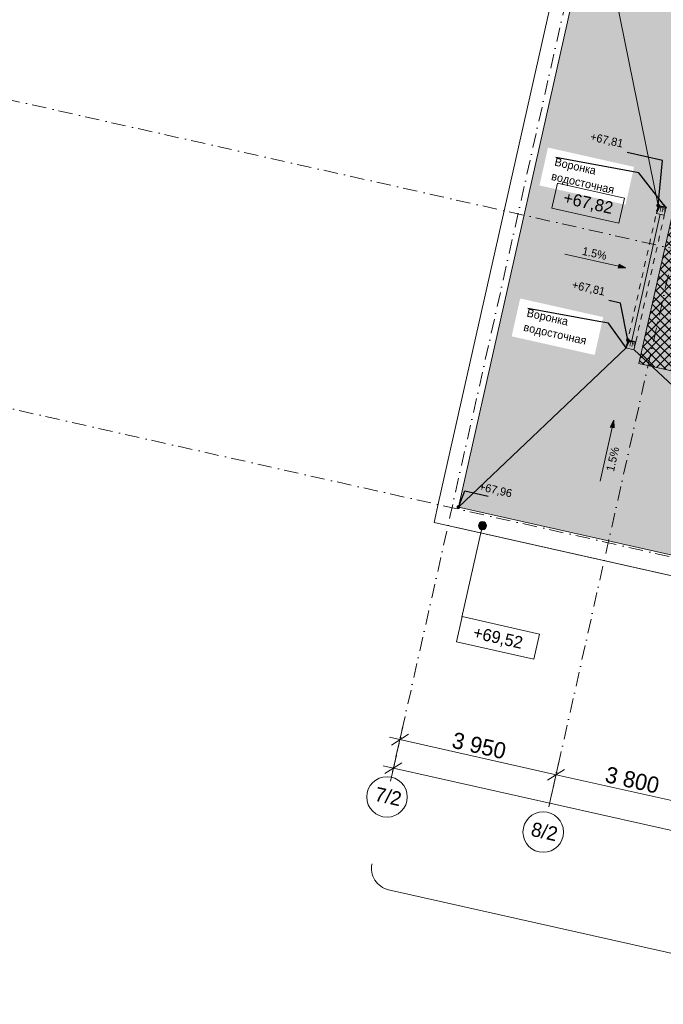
# Model space of a CAD drawing. Header units: millimetres. Extents: x -7218133 to -6715963, y 6117771 to 6222300.
# Tile 2 of 14: x -7174850 to -7158970, y 6119838 to 6144146. Entities that reach past the tile are written whole.
import ezdxf
from ezdxf.enums import TextEntityAlignment as Align

# ---------------------------------------------------------------- set-up
doc = ezdxf.new("R2010")
doc.units = ezdxf.units.MM
doc.header["$MEASUREMENT"] = 0
doc.set_wipeout_variables(frame=1)
for name, pattern in [('Wipeout_Contour', [1000, 0, -1000]), ('короткая штриховая', [282.222222, 141.111111, -141.111111]), ('Штрихпунктирная', [670.277762, 352.777767, -176.388884, 0, -141.111112])]:
    doc.linetypes.add(name, pattern=pattern)
for name, color, linetype, lineweight in [('0_Ном._пера__1', 7, 'Continuous', 0), ('0_Ном._пера__120', 7, 'Continuous', 0), ('АР-Отметки высот.АР_Ном._пера__1', 7, 'Continuous', 0), ('АР-Отметки высот.АР_Ном._пера__120', 7, 'Continuous', 0), ('АР-Разуклонка кровли_Ном._пера__1', 7, 'Continuous', 0), ('АР-Разуклонка кровли_Ном._пера__120', 7, 'Continuous', 0), ('АР-Разуклонка кровли_Ном._пера__41', 7, 'Continuous', 20), ('АР-Стены_внешние_.АР_Ном._пера__1', 7, 'Continuous', 0), ('АР-Чертеж-Оси_Осевые размеры.АР_Ном._пера__120', 7, 'Continuous', 0), ('ИОС-Шахты и отверстия.АР_Ном._пера__1', 7, 'Continuous', 0), ('ИОС-Шахты и отверстия.АР_Ном._пера__101', 252, 'Continuous', 0), ('Кровля_Ном._пера__101', 252, 'Continuous', 0), ('Кровля_Ном._пера__120', 7, 'Continuous', 0)]:
    doc.layers.add(name, color=color, linetype=linetype, lineweight=lineweight)
for name, color, linetype in [('АР-Отметки высот.АР', 7, 'Continuous'), ('АР-Разуклонка кровли', 7, 'Continuous'), ('АР-Стены_внешние_.АР', 7, 'Continuous'), ('АР-Чертеж-Оси_Осевые размеры.АР', 7, 'Continuous'), ('ИОС-Шахты и отверстия.АР', 7, 'Continuous')]:
    doc.layers.add(name, color=color, linetype=linetype)
doc.styles.add('РЎР“Р•РќР•Р\xa0Р\x98Р\xa0_РЎРўР\x98Р›Р¬_1', font='GOTHIC.TTF')
doc.dimstyles.new('СГЕНЕРИР_СТИЛЬ__1', dxfattribs={"dimtxt": 400, "dimasz": 332.5, "dimexe": 0.18, "dimexo": 0.0625, "dimgap": 0, "dimtad": 1, "dimdec": 0, "dimzin": 0, "dimdsep": 46, "dimtxsty": 'РЎР“Р•РќР•Р\xa0Р\x98Р\xa0_РЎРўР\x98Р›Р¬_1', "dimblk": 'ARROWHEAD_6', "dimblk1": 'ARROWHEAD_6', "dimblk2": 'ARROWHEAD_6', "dimcen": 0.09, "dimse1": 1, "dimse2": 1, "dimclrd": 7, "dimclre": 7, "dimclrt": 7, "dimazin": 0, "dimtfac": 1, "dimtdec": 4, "dimtmove": 0, "dimatfit": 3, "dimfxl": 1, "dimtolj": 1, "dimtzin": 0, "dimarcsym": 0})
doc.dimstyles.new('СГЕНЕРИР_СТИЛЬ__2', dxfattribs={"dimtxt": 400, "dimasz": 332.5, "dimexe": 0.18, "dimexo": 0.0625, "dimgap": 0, "dimtad": 1, "dimdec": 0, "dimzin": 0, "dimdsep": 46, "dimtxsty": 'РЎР“Р•РќР•Р\xa0Р\x98Р\xa0_РЎРўР\x98Р›Р¬_1', "dimblk": 'ARROWHEAD_6', "dimblk1": 'ARROWHEAD_6', "dimblk2": 'ARROWHEAD_6', "dimcen": 0.09, "dimse1": 1, "dimse2": 1, "dimclrd": 7, "dimclre": 7, "dimclrt": 7, "dimazin": 0, "dimtfac": 1, "dimtdec": 4, "dimtmove": 2, "dimatfit": 3, "dimfxl": 1, "dimtolj": 1, "dimtzin": 0, "dimarcsym": 0})
doc.dimstyles.new('СГЕНЕРИР_СТИЛЬ__4', dxfattribs={"dimtxt": 0.18, "dimasz": 91.2, "dimexe": 0.18, "dimexo": 0.0625, "dimgap": 0, "dimtad": 0, "dimtih": 1, "dimtoh": 1, "dimdec": 4, "dimzin": 0, "dimdsep": 46, "dimcen": 0.09, "dimadec": 0, "dimazin": 0, "dimtfac": 1, "dimtdec": 4, "dimtmove": 0, "dimatfit": 3, "dimldrblk": 'ARROWHEAD_11', "dimfxl": 1, "dimtolj": 1, "dimtzin": 0, "dimarcsym": 0})
doc.dimstyles.new('СГЕНЕРИР_СТИЛЬ__5', dxfattribs={"dimtxt": 0.18, "dimasz": 182.4, "dimexe": 0.18, "dimexo": 0.0625, "dimgap": 0, "dimtad": 0, "dimtih": 1, "dimtoh": 1, "dimdec": 4, "dimzin": 0, "dimdsep": 46, "dimcen": 0.09, "dimadec": 0, "dimazin": 0, "dimtfac": 1, "dimtdec": 4, "dimtmove": 0, "dimatfit": 3, "dimldrblk": 'ARROWHEAD_11', "dimfxl": 1, "dimtolj": 1, "dimtzin": 0, "dimarcsym": 0})

# ---------------------------------------------------------------- blocks, each defined once
blk = doc.blocks.new('Стена_9_3', base_point=(-7141604, 6127078))
at = {"color": 254, "linetype": 'Wipeout_Contour', "lineweight": 0, "ltscale": 28290839.55610739}
blk.add_wipeout([(-7164624, 6131735), (-7164027, 6132114), (-7164514, 6132223)], dxfattribs=at).dxf.layer = 'АР-Стены_внешние_.АР'
at = {"color": 254, "linetype": 'Wipeout_Contour', "lineweight": 0, "ltscale": 28290163.82488738}
blk.add_wipeout([(-7164624, 6131735), (-7164136, 6131626), (-7164027, 6132114)], dxfattribs=at).dxf.layer = 'АР-Стены_внешние_.АР'
at = {"layer": 'АР-Стены_внешние_.АР_Ном._пера__1', "color": 7, "linetype": 'Continuous', "lineweight": 0, "flags": 128}
blk.add_lwpolyline([(-7164624, 6131735), (-7164514, 6132223)], dxfattribs=at)
at = {"color": 254, "linetype": 'Wipeout_Contour', "lineweight": 0, "ltscale": 37679179.30956712}
blk.add_wipeout([(-7164136, 6131626), (-7141714, 6126590), (-7141604, 6127078), (-7164027, 6132114)], dxfattribs=at).dxf.layer = 'АР-Стены_внешние_.АР'
at = {"layer": 'АР-Стены_внешние_.АР_Ном._пера__1', "color": 7, "linetype": 'Continuous', "lineweight": 0, "flags": 128}
for points in [[(-7141604, 6127078), (-7164027, 6132114)], [(-7164624, 6131735), (-7141714, 6126590)]]:
    blk.add_lwpolyline(points, dxfattribs=at)
blk = doc.blocks.new('Стена_10_3', base_point=(-7164514, 6132223))
at = {"color": 254, "linetype": 'Wipeout_Contour', "lineweight": 0, "ltscale": 37735612.37550862}
blk.add_wipeout([(-7161130, 6147293), (-7164514, 6132223), (-7164027, 6132114), (-7160642, 6147183)], dxfattribs=at).dxf.layer = 'АР-Стены_внешние_.АР'
at = {"layer": 'АР-Стены_внешние_.АР_Ном._пера__1', "color": 7, "linetype": 'Continuous', "lineweight": 0, "flags": 128}
for points in [[(-7161130, 6147293), (-7164514, 6132223)], [(-7164027, 6132114), (-7160642, 6147183)]]:
    blk.add_lwpolyline(points, dxfattribs=at)
blk = doc.blocks.new('Стандартный Маркер Сетки_3')
at = {"layer": 'АР-Чертеж-Оси_Осевые размеры.АР_Ном._пера__120', "color": 7, "linetype": 'Штрихпунктирная', "lineweight": 0}
for p, q in [((486, 0), (0, 0)), ((486, 0), (22316, 0)), ((22316, 0), (22803, 0))]:
    blk.add_line(p, q, dxfattribs=at)
at = {"layer": 'АР-Чертеж-Оси_Осевые размеры.АР_Ном._пера__120', "color": 7, "linetype": 'Continuous', "lineweight": 0}
blk.add_circle((23303, 0), 500, dxfattribs=at)
at = {"layer": 'АР-Чертеж-Оси_Осевые размеры.АР_Ном._пера__120', "color": 7, "linetype": 'Штрихпунктирная', "lineweight": 0}
blk.add_point((22316, 0), dxfattribs=at)
blk.add_point((22316, 0), dxfattribs=at)
at = {"layer": 'АР-Чертеж-Оси_Осевые размеры.АР_Ном._пера__120', "color": 7, "lineweight": 0, "style": 'РЎР“Р•РќР•Р\xa0Р\x98Р\xa0_РЎРўР\x98Р›Р¬_1'}
blk.add_attdef('AC_MarkerText_1', text='', height=350, rotation=90, dxfattribs=at).set_placement((22984, -130), align=Align.TOP_CENTER)
blk = doc.blocks.new('Стандартный Маркер Сетки_4')
at = {"layer": 'АР-Чертеж-Оси_Осевые размеры.АР_Ном._пера__120', "color": 7, "linetype": 'Штрихпунктирная', "lineweight": 0}
for p, q in [((486, 0), (0, 0)), ((486, 0), (22316, 0)), ((22316, 0), (22803, 0))]:
    blk.add_line(p, q, dxfattribs=at)
at = {"layer": 'АР-Чертеж-Оси_Осевые размеры.АР_Ном._пера__120', "color": 7, "linetype": 'Continuous', "lineweight": 0}
blk.add_circle((23303, 0), 500, dxfattribs=at)
at = {"layer": 'АР-Чертеж-Оси_Осевые размеры.АР_Ном._пера__120', "color": 7, "linetype": 'Штрихпунктирная', "lineweight": 0}
blk.add_point((22316, 0), dxfattribs=at)
blk.add_point((22316, 0), dxfattribs=at)
at = {"layer": 'АР-Чертеж-Оси_Осевые размеры.АР_Ном._пера__120', "color": 7, "lineweight": 0, "style": 'РЎР“Р•РќР•Р\xa0Р\x98Р\xa0_РЎРўР\x98Р›Р¬_1'}
blk.add_attdef('AC_MarkerText_1', text='', height=350, rotation=90, dxfattribs=at).set_placement((22984, -130), align=Align.TOP_CENTER)
blk = doc.blocks.new('Линия_2_3', base_point=(-7161396, 6138359))
at = {"layer": 'АР-Разуклонка кровли', "linetype": 'Continuous', "lineweight": 0, "true_color": 0x000000}
blk.add_hatch(color=18, dxfattribs=at).paths.add_polyline_path([(-7159891, 6138021), (-7160062, 6138110), (-7160084, 6138013)])
at = {"layer": 'АР-Разуклонка кровли_Ном._пера__1', "color": 7, "linetype": 'Continuous', "lineweight": 0}
for p, q in [((-7161396, 6138359), (-7160073, 6138061)), ((-7160084, 6138013), (-7160062, 6138110)), ((-7159891, 6138021), (-7160084, 6138013)), ((-7159891, 6138021), (-7160062, 6138110))]:
    blk.add_line(p, q, dxfattribs=at)
blk = doc.blocks.new('Линия_3_3', base_point=(-7160528, 6132754))
at = {"layer": 'АР-Разуклонка кровли', "linetype": 'Continuous', "lineweight": 0, "true_color": 0x000000}
blk.add_hatch(color=18, dxfattribs=at).paths.add_polyline_path([(-7160190, 6134259), (-7160280, 6134088), (-7160182, 6134066)])
at = {"layer": 'АР-Разуклонка кровли_Ном._пера__1', "color": 7, "linetype": 'Continuous', "lineweight": 0}
for p, q in [((-7160190, 6134259), (-7160280, 6134088)), ((-7160190, 6134259), (-7160182, 6134066)), ((-7160528, 6132754), (-7160231, 6134077)), ((-7160182, 6134066), (-7160280, 6134088))]:
    blk.add_line(p, q, dxfattribs=at)
blk = doc.blocks.new('*D43', base_point=(-6566190, 6562678))
at = {"layer": 'АР-Чертеж-Оси_Осевые размеры.АР_Ном._пера__120', "color": 7, "linetype": 'Continuous', "lineweight": 0, "transparency": 16777216}
for p, q in [((-7165542, 6126052), (-7165398, 6126692)), ((-7165726, 6126430), (-7165470, 6126372)), ((-7165261, 6126504), (-7165679, 6126240)), ((-7165470, 6126372), (-7161616, 6125507)), ((-7161407, 6125639), (-7161825, 6125374)), ((-7161688, 6125186), (-7161544, 6125827))]:
    blk.add_line(p, q, dxfattribs=at)
at = {"layer": 'АР-Чертеж-Оси_Осевые размеры.АР_Ном._пера__120', "color": 7, "lineweight": 0, "transparency": 16777216, "insert": (-7164213, 6126172), "char_height": 400, "attachment_point": 7, "rotation": 347.3417, "style": 'РЎР“Р•РќР•Р\xa0Р\x98Р\xa0_РЎРўР\x98Р›Р¬_1'}
blk.add_mtext('\\A1;{\\pql;\\fCentury Gothic|b0|i0|c204|p0;\\W1.000000;3\xa0950}', dxfattribs=at)
blk = doc.blocks.new('ARROWHEAD_6')
at = {"color": 0, "linetype": 'Continuous', "lineweight": 0}
for p, q in [((0, 0), (-1, 0)), ((-0.5, -0.5), (0.5, 0.5))]:
    blk.add_line(p, q, dxfattribs=at)
blk = doc.blocks.new('*D45', base_point=(-6566190, 6562678))
at = {"layer": 'АР-Чертеж-Оси_Осевые размеры.АР_Ном._пера__120', "color": 7, "linetype": 'Continuous', "lineweight": 0, "transparency": 16777216}
for p, q in [((-7165470, 6126372), (-7161616, 6125507)), ((-7161407, 6125639), (-7161825, 6125374)), ((-7161688, 6125186), (-7161544, 6125827)), ((-7161616, 6125507), (-7157908, 6124674)), ((-7157980, 6124354), (-7157836, 6124994)), ((-7157699, 6124806), (-7158117, 6124541))]:
    blk.add_line(p, q, dxfattribs=at)
at = {"layer": 'АР-Чертеж-Оси_Осевые размеры.АР_Ном._пера__120', "color": 7, "lineweight": 0, "transparency": 16777216, "insert": (-7160432, 6125323), "char_height": 400, "attachment_point": 7, "rotation": 347.3417, "style": 'РЎР“Р•РќР•Р\xa0Р\x98Р\xa0_РЎРўР\x98Р›Р¬_1'}
blk.add_mtext('\\A1;{\\pql;\\fCentury Gothic|b0|i0|c204|p0;\\W1.000000;3\xa0800}', dxfattribs=at)
blk = doc.blocks.new('*D46', base_point=(-6566190, 6562678))
at = {"layer": 'АР-Чертеж-Оси_Осевые размеры.АР_Ном._пера__120', "color": 7, "linetype": 'Continuous', "lineweight": 0, "transparency": 16777216}
for p, q in [((-7161616, 6125507), (-7157908, 6124674)), ((-7157980, 6124354), (-7157836, 6124994)), ((-7157699, 6124806), (-7158117, 6124541)), ((-7157908, 6124674), (-7155966, 6124238)), ((-7156038, 6123918), (-7155894, 6124558)), ((-7155757, 6124370), (-7156175, 6124105))]:
    blk.add_line(p, q, dxfattribs=at)
at = {"layer": 'АР-Чертеж-Оси_Осевые размеры.АР_Ном._пера__120', "color": 7, "lineweight": 0, "transparency": 16777216, "insert": (-7157607, 6124688), "char_height": 400, "attachment_point": 7, "rotation": 347.3417, "style": 'РЎР“Р•РќР•Р\xa0Р\x98Р\xa0_РЎРўР\x98Р›Р¬_1'}
blk.add_mtext('\\A1;{\\pql;\\fCentury Gothic|b0|i0|c204|p0;\\W1.000000;1\xa0990}', dxfattribs=at)
blk = doc.blocks.new('*D57', base_point=(-6566190, 6562678))
at = {"layer": 'АР-Чертеж-Оси_Осевые размеры.АР_Ном._пера__120', "color": 7, "linetype": 'Continuous', "lineweight": 0, "transparency": 16777216}
for p, q in [((-7165556, 6125989), (-7165700, 6125349)), ((-7165628, 6125669), (-7165884, 6125726)), ((-7165419, 6125801), (-7165837, 6125536)), ((-7142835, 6120550), (-7165628, 6125669)), ((-7142763, 6120870), (-7142907, 6120230)), ((-7143044, 6120417), (-7142626, 6120682)), ((-7142579, 6120492), (-7142835, 6120550))]:
    blk.add_line(p, q, dxfattribs=at)
at = {"layer": 'АР-Чертеж-Оси_Осевые размеры.АР_Ном._пера__120', "color": 7, "lineweight": 0, "transparency": 16777216, "insert": (-7154556, 6123264), "char_height": 400, "attachment_point": 7, "rotation": 347.3417, "style": 'РЎР“Р•РќР•Р\xa0Р\x98Р\xa0_РЎРўР\x98Р›Р¬_1'}
blk.add_mtext('\\A1;{\\pql;\\fCentury Gothic|b0|i0|c204|p0;\\W1.000000;23\xa0360}', dxfattribs=at)
blk = doc.blocks.new('ARROWHEAD_11')
at = {"color": 0, "linetype": 'Continuous', "lineweight": 0}
blk.add_line((0, 0), (-1, 0), dxfattribs=at)
at = {"color": 0, "linetype": 'Continuous', "lineweight": 0, "const_width": 0.25, "flags": 128}
blk.add_lwpolyline([(-0.125, 0, 1), (0.125, 0, 1)], format="xyb", close=True, dxfattribs=at)
blk = doc.blocks.new('Символ Проема в Полу 21')
at = {"layer": 'ИОС-Шахты и отверстия.АР_Ном._пера__101', "linetype": 'Continuous', "lineweight": 0}
blk.add_hatch(color=252, dxfattribs=at).paths.add_polyline_path([(0, 0), (200, 0), (200, 200), (160, 40)])
at = {"layer": 'ИОС-Шахты и отверстия.АР_Ном._пера__101', "color": 252, "linetype": 'Continuous', "lineweight": 0, "flags": 128}
for points in [[(160, 40), (200, 200), (0, 200), (0, 0)], [(0, 0), (200, 0), (200, 200), (160, 40)]]:
    blk.add_lwpolyline(points, close=True, dxfattribs=at)
at = {"layer": 'ИОС-Шахты и отверстия.АР_Ном._пера__1', "color": 7, "lineweight": 0, "insert": (45, 183), "char_height": 150, "attachment_point": 8, "rotation": 180, "style": 'РЎР“Р•РќР•Р\xa0Р\x98Р\xa0_РЎРўР\x98Р›Р¬_1'}
blk.add_mtext('\\A1;{\\pqc;\\pt0;\\fCentury Gothic|b0|i0|c204|p0;\\W1.000000;ЛК\\fCentury Gothic|b0|i0|c204|p0;\\W1.000000;\\A1{\\H.66x;\\S^  ;}\\fCentury Gothic|b0|i0|c204|p0;\\W1.000000;\\fCentury Gothic|b0|i0|c204|p0;\\W1.000000;\\A1{\\H.66x;\\S^  ;}\\fCentury Gothic|b0|i0|c204|p0;\\W1.000000;\\fCentury Gothic|b0|i0|c204|p0;\\W1.000000;\\A1{\\H.66x;\\S^  ;}}', dxfattribs=at)
blk = doc.blocks.new('Стандартный Маркер Сетки_10')
at = {"layer": 'АР-Чертеж-Оси_Осевые размеры.АР_Ном._пера__120', "color": 7, "linetype": 'Штрихпунктирная', "lineweight": 0}
blk.add_line((1000, 0), (81908, 0), dxfattribs=at)
at = {"layer": 'АР-Чертеж-Оси_Осевые размеры.АР_Ном._пера__120', "color": 7, "lineweight": 0, "style": 'РЎР“Р•РќР•Р\xa0Р\x98Р\xa0_РЎРўР\x98Р›Р¬_1'}
for tag, p in [('AC_MarkerText_1_0', (-500, 189)), ('AC_MarkerText_1_1', (83408, 189))]:
    blk.add_attdef(tag, text='', height=350, dxfattribs=at).set_placement(p, align=Align.TOP_CENTER)
blk = doc.blocks.new('Стандартный Маркер Сетки_12')
at = {"layer": 'АР-Чертеж-Оси_Осевые размеры.АР_Ном._пера__120', "color": 7, "linetype": 'Штрихпунктирная', "lineweight": 0}
blk.add_line((1000, 0), (81908, 0), dxfattribs=at)
at = {"layer": 'АР-Чертеж-Оси_Осевые размеры.АР_Ном._пера__120', "color": 7, "lineweight": 0, "style": 'РЎР“Р•РќР•Р\xa0Р\x98Р\xa0_РЎРўР\x98Р›Р¬_1'}
for tag, p in [('AC_MarkerText_1_0', (-500, 189)), ('AC_MarkerText_1_1', (83408, 189))]:
    blk.add_attdef(tag, text='', height=350, dxfattribs=at).set_placement(p, align=Align.TOP_CENTER)
blk = doc.blocks.new('Линия_21_3', base_point=(-7163432, 6131654))
at = {"layer": 'АР-Отметки высот.АР', "linetype": 'Continuous', "lineweight": 0, "true_color": 0x000000}
blk.add_hatch(color=18, dxfattribs=at).paths.add_polyline_path([(-7163532, 6131654), (-7163524, 6131615), (-7163503, 6131583), (-7163470, 6131561), (-7163432, 6131554), (-7163394, 6131561), (-7163361, 6131583), (-7163339, 6131615), (-7163332, 6131654), (-7163339, 6131692), (-7163361, 6131724), (-7163394, 6131746), (-7163432, 6131754), (-7163470, 6131746), (-7163503, 6131724), (-7163524, 6131692)])
at = {"layer": 'АР-Отметки высот.АР_Ном._пера__1', "color": 7, "linetype": 'Continuous', "lineweight": 0}
blk.add_line((-7163454, 6131556), (-7163938, 6129398), dxfattribs=at)
blk.add_circle((-7163432, 6131654), 100, dxfattribs=at)

msp = doc.modelspace()

# ---------------------------------------------------------------- hatches: boundary and pattern name
at = {"layer": '0_Ном._пера__120', "linetype": 'Continuous', "lineweight": 0}
h = msp.add_hatch(dxfattribs=at)
h.set_pattern_fill('НЕМЕТАЛЛИЧЕСКИЕ_МАТЕРИАЛ_5A', style=0, pattern_type=2)
h.set_pattern_definition([(45, (-7156817.68, 6135757.42), (-106.066, 106.066), []), (135, (-7156817.68, 6135757.42), (106.066, 106.066), [])])
h.paths.add_polyline_path([(-7143400.7, 6140210.5), (-7145150.5, 6132419.6), (-7159571.3, 6135658.4), (-7158047.2, 6142444.4), (-7155071.6, 6141776.1), (-7155378.2, 6140410.2), (-7156988, 6140771.6), (-7157898.5, 6136717.6), (-7146209.9, 6134092.4), (-7145225.8, 6138473.3), (-7145772.3, 6138596), (-7145313.4, 6140640.1)])
at = {"layer": 'Кровля_Ном._пера__101', "linetype": 'Continuous', "lineweight": 0}
h = msp.add_hatch(dxfattribs=at)
h.set_pattern_fill('ПЕСОК_0003', color=252, style=0, pattern_type=2)
h.set_pattern_definition([(122.3417, (-7152159.75, 6132514.72), (191.0468, 120.9696), [0, -150.75, 0, -226.125]), (57.3417, (-7152650.04, 6132624.84), (-190.3755, 122.0232), [0, -110.55, 0, -190.95])])
h.paths.add_polyline_path([(-7160642, 6147183.1), (-7157246.5, 6146420.5), (-7157700.1, 6144400.9), (-7154636.5, 6143712.8), (-7155378.2, 6140410.1), (-7156988, 6140771.6), (-7157898.5, 6136717.6), (-7146209.9, 6134092.4), (-7145452.8, 6137463.4), (-7145452.6, 6137463.4), (-7145225.8, 6138473.3), (-7145772.3, 6138596.1), (-7144734.7, 6143215.9), (-7141485.1, 6142486.1), (-7141282.5, 6143388.1), (-7138101.6, 6142673.7), (-7141604.4, 6127077.7), (-7164026.5, 6132113.6)])

# ---------------------------------------------------------------- linework, layer by layer
at = {"layer": '0_Ном._пера__1', "color": 7, "linetype": 'Continuous', "lineweight": 0}
msp.add_lwpolyline([(-7166157.3, 6123310, 0.4142136), (-7165750.3, 6122667.1), (-7155223.3, 6120302.8, -0.1418046), (-7154961.2, 6120158.7), (-7154779.5, 6119977.4)], format="xyb", dxfattribs=at)
at = {"layer": '0_Ном._пера__120', "color": 7, "linetype": 'Continuous', "lineweight": 0, "flags": 128}
msp.add_lwpolyline([(-7143400.7, 6140210.5), (-7145150.5, 6132419.6), (-7159571.3, 6135658.4), (-7158047.2, 6142444.4), (-7155071.6, 6141776.1), (-7155378.2, 6140410.2), (-7156988, 6140771.6), (-7157898.5, 6136717.6), (-7146209.9, 6134092.4), (-7145225.8, 6138473.3), (-7145772.3, 6138596), (-7145313.4, 6140640.1)], close=True, dxfattribs=at)
at = {"layer": 'АР-Разуклонка кровли_Ном._пера__1', "color": 7, "linetype": 'короткая штриховая', "lineweight": 0}
for p, q in [((-7159098, 6139560.4), (-7159844.3, 6136237.5)), ((-7159649.2, 6136193.7), (-7158902.9, 6139516.6))]:
    msp.add_line(p, q, dxfattribs=at)
at = {"layer": 'АР-Разуклонка кровли_Ном._пера__1', "color": 7, "linetype": 'Continuous', "lineweight": 0}
msp.add_lwpolyline([(-7159748.6, 6136226), (-7159048.3, 6139344.2)], dxfattribs=at)
at = {"layer": 'Кровля_Ном._пера__120', "color": 7, "linetype": 'Continuous', "lineweight": 0, "flags": 128}
msp.add_lwpolyline([(-7160642, 6147183.1), (-7157246.5, 6146420.5), (-7157700.1, 6144400.9), (-7154636.5, 6143712.8), (-7155378.2, 6140410.1), (-7156988, 6140771.6), (-7157898.5, 6136717.6), (-7146209.9, 6134092.4), (-7145452.8, 6137463.4), (-7145452.6, 6137463.4), (-7145225.8, 6138473.3), (-7145772.3, 6138596.1), (-7144734.7, 6143215.9), (-7141485.1, 6142486.1), (-7141282.5, 6143388.1), (-7138101.6, 6142673.7), (-7141604.4, 6127077.7), (-7164026.5, 6132113.6)], close=True, dxfattribs=at)

# ---------------------------------------------------------------- block references
at = {"layer": 'ИОС-Шахты и отверстия.АР', "color": 7, "linetype": 'Continuous', "lineweight": 0, "zscale": 1000, "rotation": 167.3416928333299}
for p in [(-7158902.9, 6139516.6), (-7159649.2, 6136193.7)]:
    msp.add_blockref('Символ Проема в Полу 21', p, dxfattribs=at)

# ---------------------------------------------------------------- texts
at = {"layer": 'АР-Разуклонка кровли_Ном._пера__41', "color": 7, "linetype": 'Continuous', "lineweight": 20, "insert": (-7160218.3, 6133297.4), "char_height": 200, "attachment_point": 5, "rotation": 77.34169, "style": 'РЎР“Р•РќР•Р\xa0Р\x98Р\xa0_РЎРўР\x98Р›Р¬_1'}
msp.add_mtext('\\A1;{\\pqc;\\fCentury Gothic|b0|i0|c204|p0;\\W1.000000;1.5%}', dxfattribs=at)

# ---------------------------------------------------------------- dimensions: what is measured, and where the dimension line sits
at = {"layer": 'АР-Чертеж-Оси_Осевые размеры.АР', "color": 7, "linetype": 'Continuous', "lineweight": 0}
for base, p1, p2, angle, dimstyle, picture, middle in [((-7165627.6, 6125668.8), (-7142995.2, 6119838.3), (-7165787.4, 6124957.3), 167.34172, 'СГЕНЕРИР_СТИЛЬ__2', '*D57', (-7153693.8, 6123275.5)), ((-7155966.4, 6124237.7), (-7158138.1, 6123649.3), (-7156174.7, 6123310.1), 347.34172, 'СГЕНЕРИР_СТИЛЬ__1', '*D46', (-7156894.1, 6124733.1))]:
    dim = msp.add_linear_dim(base=base, p1=p1, p2=p2, angle=angle, dimstyle=dimstyle, dxfattribs=at)
    dim.commit()
    dim.dimension.update_dxf_attribs({"geometry": picture, "text_midpoint": middle, "dimtype": 160, "text_rotation": 347.34172})

# ---------------------------------------------------------------- next in the draw order: block references
at = {"layer": 'АР-Стены_внешние_.АР', "color": 7, "lineweight": 5}
msp.add_blockref('Стена_9_3', (-7141604.3, 6127077.8), dxfattribs=at)

# ---------------------------------------------------------------- next in the draw order: linework, layer by layer
at = {"layer": 'АР-Отметки высот.АР_Ном._пера__120', "color": 7, "linetype": 'Continuous', "lineweight": 0, "flags": 128}
msp.add_lwpolyline([(-7163936, 6129408.7), (-7162023.8, 6128979.3), (-7162163.7, 6128356.5), (-7164075.9, 6128786)], close=True, dxfattribs=at)
at = {"layer": 'АР-Разуклонка кровли_Ном._пера__1', "color": 7, "linetype": 'Continuous', "lineweight": 0}
msp.add_lwpolyline([(-7159693, 6135998.5), (-7152815.4, 6129595.7)], dxfattribs=at)

# ---------------------------------------------------------------- next in the draw order: block references
at = {"layer": 'АР-Отметки высот.АР', "color": 7, "linetype": 'Continuous', "lineweight": 0}
msp.add_blockref('Линия_21_3', (-7163431.8, 6131653.7), dxfattribs=at)
at = {"layer": 'АР-Стены_внешние_.АР', "color": 7, "lineweight": 5}
msp.add_blockref('Стена_10_3', (-7164514.4, 6132223.2), dxfattribs=at)

# ---------------------------------------------------------------- next in the draw order: texts
at = {"layer": 'АР-Отметки высот.АР_Ном._пера__120', "color": 7, "linetype": 'Continuous', "lineweight": 0, "insert": (-7163053.4, 6128866.8), "char_height": 300, "attachment_point": 5, "rotation": 347.34172, "style": 'РЎР“Р•РќР•Р\xa0Р\x98Р\xa0_РЎРўР\x98Р›Р¬_1'}
msp.add_mtext('\\A1;{\\pqc;\\fCentury Gothic|b0|i0|c204|p0;\\W1.000000;+69,52}', dxfattribs=at)

# ---------------------------------------------------------------- next in the draw order: dimensions: what is measured, and where the dimension line sits
at = {"layer": 'АР-Чертеж-Оси_Осевые размеры.АР', "color": 7, "linetype": 'Continuous', "lineweight": 0}
for base, p1, p2, picture, middle in [((-7161615.7, 6125506.5), (-7165787.4, 6124957.3), (-7161823.8, 6124579.6), '*D43', (-7163499.6, 6126216.6)), ((-7157908, 6124673.8), (-7161823.8, 6124579.6), (-7158138.1, 6123649.3), '*D45', (-7159718.8, 6125367.5))]:
    dim = msp.add_linear_dim(base=base, p1=p1, p2=p2, angle=347.34172, dimstyle='СГЕНЕРИР_СТИЛЬ__1', dxfattribs=at)
    dim.commit()
    dim.dimension.update_dxf_attribs({"geometry": picture, "text_midpoint": middle, "dimtype": 160, "text_rotation": 347.34172})

# ---------------------------------------------------------------- next in the draw order: linework, layer by layer
at = {"layer": 'АР-Разуклонка кровли_Ном._пера__1', "color": 7, "linetype": 'Continuous', "lineweight": 0}
for points in [[(-7159098, 6139560.4), (-7160641.8, 6147183.1)], [(-7159888.1, 6136042.4), (-7164026.4, 6132113.6)]]:
    msp.add_lwpolyline(points, dxfattribs=at)

# ---------------------------------------------------------------- next in the draw order: block references
at = {"layer": 'АР-Разуклонка кровли', "color": 7, "linetype": 'Continuous', "lineweight": 0}
for name, p in [('Линия_2_3', (-7161395.9, 6138358.6)), ('Линия_3_3', (-7160528.3, 6132754.3))]:
    msp.add_blockref(name, p, dxfattribs=at)
at = {"layer": 'АР-Чертеж-Оси_Осевые размеры.АР', "color": 8, "linetype": 'Continuous', "lineweight": 15}
ref = msp.add_blockref('Стандартный Маркер Сетки_3', (-7160680.9, 6147693.7), dxfattribs=dict(at, zscale=1000, rotation=257.3417232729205))
ref.add_attrib('AC_MarkerText_1', '7/2', dxfattribs={"layer": 'АР-Чертеж-Оси_Осевые размеры.АР_Ном._пера__120', "color": 7, "lineweight": 0, "height": 350, "rotation": 347.34172, "style": 'РЎР“Р•РќР•Р\xa0Р\x98Р\xa0_РЎРўР\x98Р›Р¬_1'}).set_placement((-7165717.5, 6125138.4), align=Align.TOP_CENTER)
ref = msp.add_blockref('Стандартный Маркер Сетки_3', (-7160680.9, 6147693.7), dxfattribs=dict(at, zscale=1000, rotation=257.3417232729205))
ref.add_attrib('AC_MarkerText_1', '7/2', dxfattribs={"layer": 'АР-Чертеж-Оси_Осевые размеры.АР_Ном._пера__120', "color": 7, "lineweight": 0, "height": 350, "rotation": 347.34172, "style": 'РЎР“Р•РќР•Р\xa0Р\x98Р\xa0_РЎРўР\x98Р›Р¬_1'}).set_placement((-7165717.5, 6125138.4), align=Align.TOP_CENTER)
ref = msp.add_blockref('Стандартный Маркер Сетки_4', (-7156826.9, 6146828.2), dxfattribs=dict(at, zscale=1000, rotation=257.3417232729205))
ref.add_attrib('AC_MarkerText_1', '8/2', dxfattribs={"layer": 'АР-Чертеж-Оси_Осевые размеры.АР_Ном._пера__120', "color": 7, "lineweight": 0, "height": 350, "rotation": 347.34172, "style": 'РЎР“Р•РќР•Р\xa0Р\x98Р\xa0_РЎРўР\x98Р›Р¬_1'}).set_placement((-7161863.5, 6124272.8), align=Align.TOP_CENTER)
ref = msp.add_blockref('Стандартный Маркер Сетки_4', (-7156826.9, 6146828.2), dxfattribs=dict(at, zscale=1000, rotation=257.3417232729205))
ref.add_attrib('AC_MarkerText_1', '8/2', dxfattribs={"layer": 'АР-Чертеж-Оси_Осевые размеры.АР_Ном._пера__120', "color": 7, "lineweight": 0, "height": 350, "rotation": 347.34172, "style": 'РЎР“Р•РќР•Р\xa0Р\x98Р\xa0_РЎРўР\x98Р›Р¬_1'}).set_placement((-7161863.5, 6124272.8), align=Align.TOP_CENTER)

# ---------------------------------------------------------------- next in the draw order: texts
at = {"layer": 'АР-Разуклонка кровли_Ном._пера__120', "color": 7, "linetype": 'Continuous', "lineweight": 0, "insert": (-7162735.7, 6132314), "char_height": 200, "attachment_point": 9, "rotation": 347.34172, "style": 'РЎР“Р•РќР•Р\xa0Р\x98Р\xa0_РЎРўР\x98Р›Р¬_1'}
msp.add_mtext('\\A1;{\\pqr;\\fCentury Gothic|b0|i0|c204|p0;\\W1.000000;+67,96}', dxfattribs=at)
at = {"layer": 'АР-Разуклонка кровли_Ном._пера__41', "color": 7, "linetype": 'Continuous', "lineweight": 20, "insert": (-7160667.3, 6138374.7), "char_height": 200, "attachment_point": 5, "rotation": 347.34175, "style": 'РЎР“Р•РќР•Р\xa0Р\x98Р\xa0_РЎРўР\x98Р›Р¬_1'}
msp.add_mtext('\\A1;{\\pqc;\\fCentury Gothic|b0|i0|c204|p0;\\W1.000000;1.5%}', dxfattribs=at)

# ---------------------------------------------------------------- next in the draw order: leaders
at = {"layer": 'АР-Разуклонка кровли_Ном._пера__120', "color": 7, "linetype": 'Continuous', "lineweight": 0, "annotation_type": 0, "has_hookline": 1, "hookline_direction": 0, "text_width": 835.2, "horizontal_direction": (0.975694, -0.219136, 0)}
msp.add_leader([(-7164026.4, 6132113.6), (-7163863.3, 6132513.2), (-7163291.4, 6132384.7)], dimstyle='СГЕНЕРИР_СТИЛЬ__5', dxfattribs=at)

# ---------------------------------------------------------------- next in the draw order: wipeouts: each hides what was drawn before it
at = {"color": 7, "linetype": 'Wipeout_Contour', "lineweight": 0, "ltscale": 37731889.17949086}
msp.add_wipeout([(-7161814.9, 6140988.7), (-7159691.6, 6140511.8), (-7159901.5, 6139577.4), (-7162024.8, 6140054.3)], dxfattribs=at).dxf.layer = '0_Ном._пера__1'
at = {"color": 7, "linetype": 'Wipeout_Contour', "lineweight": 0, "ltscale": 37724411.65949249}
msp.add_wipeout([(-7162501.1, 6137263.6), (-7160452.7, 6136803.6), (-7160662.5, 6135869.2), (-7162711, 6136329.3)], dxfattribs=at).dxf.layer = '0_Ном._пера__1'

# ---------------------------------------------------------------- next in the draw order: linework, layer by layer
at = {"layer": 'АР-Отметки высот.АР_Ном._пера__120', "color": 7, "linetype": 'Continuous', "lineweight": 0, "flags": 128}
msp.add_lwpolyline([(-7161583.8, 6140114.4), (-7159923.9, 6139741.6), (-7160063.7, 6139118.9), (-7161723.7, 6139491.7)], close=True, dxfattribs=at)

# ---------------------------------------------------------------- next in the draw order: block references
at = {"layer": 'АР-Чертеж-Оси_Осевые размеры.АР', "color": 8, "linetype": 'Continuous', "lineweight": 15, "zscale": 1000, "rotation": 347.3417232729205}
for name, p in [('Стандартный Маркер Сетки_10', (-7215418.6, 6151224.6)), ('Стандартный Маркер Сетки_10', (-7215418.6, 6151224.6)), ('Стандартный Маркер Сетки_10', (-7215418.6, 6151224.6)), ('Стандартный Маркер Сетки_10', (-7215418.6, 6151224.6)), ('Стандартный Маркер Сетки_12', (-7217047.9, 6143970.3)), ('Стандартный Маркер Сетки_12', (-7217047.9, 6143970.3)), ('Стандартный Маркер Сетки_12', (-7217047.9, 6143970.3)), ('Стандартный Маркер Сетки_12', (-7217047.9, 6143970.3))]:
    msp.add_blockref(name, p, dxfattribs=at)

# ---------------------------------------------------------------- next in the draw order: texts
at = {"layer": '0_Ном._пера__1', "color": 7, "linetype": 'Continuous', "lineweight": 0, "char_height": 200, "attachment_point": 1, "rotation": 347.34172, "line_spacing_factor": 1.086227, "style": 'РЎР“Р•РќР•Р\xa0Р\x98Р\xa0_РЎРўР\x98Р›Р¬_1'}
for insert, width in [((-7161624.5, 6140741.4), 1936.207), ((-7162310.7, 6137016.3), 1859.477)]:
    msp.add_mtext('\\A1;{\\pql;\\fCentury Gothic|b0|i0|c204|p0;\\W1.000000;Воронка водосточная}', dxfattribs=dict(at, insert=insert, width=width))
at = {"layer": 'АР-Отметки высот.АР_Ном._пера__120', "color": 7, "linetype": 'Continuous', "lineweight": 0, "insert": (-7160827.3, 6139600.8), "char_height": 300, "attachment_point": 5, "rotation": 347.34172, "style": 'РЎР“Р•РќР•Р\xa0Р\x98Р\xa0_РЎРўР\x98Р›Р¬_1'}
msp.add_mtext('\\A1;{\\pqc;\\fCentury Gothic|b0|i0|c204|p0;\\W1.000000;+67,82}', dxfattribs=at)
at = {"layer": 'АР-Разуклонка кровли_Ном._пера__120', "color": 7, "linetype": 'Continuous', "lineweight": 0, "char_height": 200, "attachment_point": 8, "rotation": 347.34172, "style": 'РЎР“Р•РќР•Р\xa0Р\x98Р\xa0_РЎРўР\x98Р›Р¬_1'}
for insert in [(-7160394.1, 6141041), (-7160843.2, 6137385.8)]:
    msp.add_mtext('\\A1;{\\pqc;\\fCentury Gothic|b0|i0|c204|p0;\\W1.000000;+67,81}', dxfattribs=dict(at, insert=insert))

# ---------------------------------------------------------------- next in the draw order: leaders
at = {"layer": '0_Ном._пера__1', "color": 7, "linetype": 'Continuous', "lineweight": 0, "annotation_type": 0, "has_hookline": 1, "hookline_direction": 1, "text_width": 1698.2, "horizontal_direction": (0.975694, -0.219136, 0)}
for points in [[(-7158904, 6139511.2), (-7159576.4, 6140362.9), (-7161624.5, 6140741.4)], [(-7159888.1, 6136042.4), (-7160322.6, 6136651.4), (-7162310.7, 6137016.3)]]:
    msp.add_leader(points, dimstyle='СГЕНЕРИР_СТИЛЬ__4', dxfattribs=at)
at = {"layer": 'АР-Разуклонка кровли_Ном._пера__120', "color": 7, "linetype": 'Continuous', "lineweight": 0, "annotation_type": 0, "has_hookline": 1, "hookline_direction": 1, "text_width": 784, "horizontal_direction": (0.975694, -0.219136, 0)}
for points in [[(-7159098, 6139560.4), (-7158993.6, 6140672.4), (-7159861.6, 6140867.3)], [(-7159844.3, 6136237.5), (-7160027.8, 6137148.6), (-7160310.7, 6137212.1)]]:
    msp.add_leader(points, dimstyle='СГЕНЕРИР_СТИЛЬ__5', dxfattribs=at)

doc.saveas('drawing.dxf')
